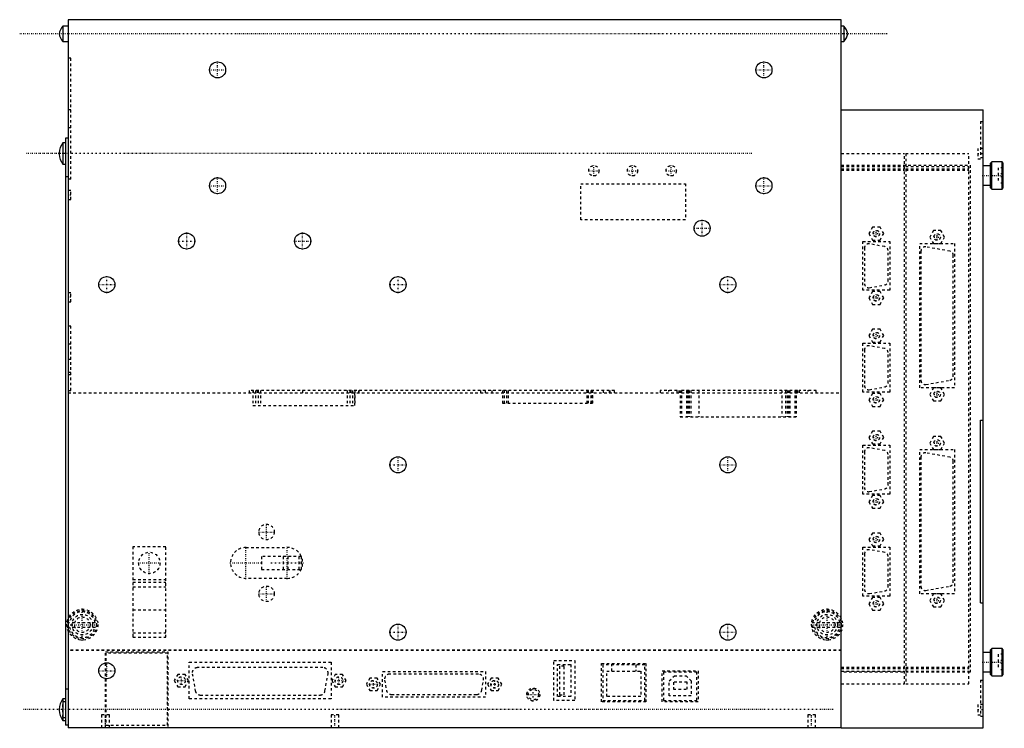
# Model space of a CAD drawing. Extents: x -318 to 64, y 0 to 275.
import ezdxf

# ---------------------------------------------------------------- set-up
doc = ezdxf.new("R2010")
doc.units = 0
doc.linetypes.add('CENTER', pattern=[1.5, 0.45, -0.5, 0.05, -0.5])
doc.linetypes.add('DASHED', pattern=[2, 1, -1])
for name, color, linetype in [('AM_0', 7, 'CONTINUOUS'), ('AM_3', 7, 'DASHED'), ('AM_7', 7, 'CENTER')]:
    doc.layers.add(name, color=color, linetype=linetype)

msp = doc.modelspace()

# ---------------------------------------------------------------- linework, layer by layer
at = {"layer": 'AM_0', "color": 7, "linetype": 'CONTINUOUS'}
for p, q in [((-299, 272.5), (-301, 272.5)), ((-301, 272.5), (-301, 266.5)), ((1, 275), (-299, 275)), ((-299, 275), (-299, 0)), ((1, 0), (1, 275)), ((2, 272.5), (1, 272.5)), ((2, 272.5), (2, 266.5)), ((-301, 266.5), (-299, 266.5)), ((1, 266.5), (2, 266.5)), ((1, 240), (56, 240)), ((56, 0), (56, 240)), ((-300, 227.15), (-301, 227.15)), ((-301, 227.15), (-301, 218.85)), ((-300, 229), (-300, 1)), ((-299, 229), (-300, 229)), ((-302.5, 223.18), (-302.5, 222.82)), ((-301, 218.85), (-300, 218.85)), ((58.87, 218.25), (56, 218.25)), ((59.37, 219.79), (58.87, 219.29)), ((58.87, 209.71), (58.87, 219.29)), ((63.37, 219.79), (59.37, 219.79)), ((59.37, 209.21), (59.37, 219.79)), ((63.87, 219.29), (63.37, 219.79)), ((63.37, 209.21), (63.37, 219.79)), ((63.87, 209.71), (63.87, 219.29)), ((56, 210.75), (58.87, 210.75)), ((58.87, 209.71), (59.37, 209.21)), ((59.37, 209.21), (63.37, 209.21)), ((63.37, 209.21), (63.87, 209.71)), ((55, 48.5), (55, 119.5)), ((55, 119.5), (56, 119.5)), ((55, 48.5), (56, 48.5)), ((59.37, 30.8), (58.87, 30.3)), ((63.37, 30.8), (59.37, 30.8)), ((59.37, 20.2), (59.37, 30.8)), ((63.87, 30.3), (63.37, 30.8)), ((63.37, 20.2), (63.37, 30.8)), ((58.87, 29.25), (56, 29.25)), ((58.87, 20.7), (58.87, 30.3)), ((63.87, 20.7), (63.87, 30.3)), ((56, 21.75), (58.87, 21.75)), ((58.87, 20.7), (59.37, 20.2)), ((59.37, 20.2), (63.37, 20.2)), ((63.37, 20.2), (63.87, 20.7)), ((-300, 11.15), (-301, 11.15)), ((-301, 11.15), (-301, 2.85)), ((-302.5, 7.18), (-302.5, 6.82)), ((-301, 2.85), (-300, 2.85)), ((-299, 1), (-300, 1)), ((1, 0), (-299, 0)), ((1, 0), (56, 0))]:
    msp.add_line(p, q, dxfattribs=at)
for centre in [(-241, 255.5), (-29, 255.5), (-241, 210.5), (-29, 210.5), (-53, 194), (-253, 189), (-208, 189), (-284, 172.1), (-171, 172.1), (-43, 172.1), (-171, 102.1), (-43, 102.1), (-171, 37.1), (-43, 37.1), (-284, 22.1)]:
    msp.add_circle(centre, 3.12, dxfattribs=at)
for centre, start, end in [((-296.6, 268.42), 137.2041, 169.6658), ((-2.4, 268.42), 10.3342, 42.7959), ((-296.6, 270.58), 190.3342, 222.7959), ((-2.4, 270.58), 317.2041, 349.6658), ((-296.5, 223.18), 138.5521, 180), ((-296.5, 222.82), 180, 221.4479), ((-296.5, 7.18), 138.5521, 180), ((-296.5, 6.82), 180, 221.4479)]:
    msp.add_arc(centre, 6, start, end, dxfattribs=at)
at = {"layer": 'AM_3', "color": 6, "linetype": 'DASHED'}
for p, q in [((-298, 260), (-299, 260)), ((-298, 213), (-298, 260)), ((-298, 240), (-299, 240)), ((55, 235.5), (55, 221.5)), ((55, 235.5), (56, 235.5)), ((-298, 233), (-299, 233)), ((1, 223), (25.5, 223)), ((25.5, 17), (25.5, 223)), ((26, 223), (26, 17)), ((26, 223), (50.5, 223)), ((50.5, 17), (50.5, 223)), ((56, 225), (54, 225)), ((54, 225), (54, 221)), ((1, 218.5), (51, 218.5)), ((1, 218), (25.5, 218)), ((26, 218), (50.5, 218)), ((51, 218.5), (51, 21.5)), ((54, 221), (56, 221)), ((55, 221.5), (56, 221.5)), ((-299, 214), (-300, 214)), ((1, 217), (25.5, 217)), ((1, 216.5), (25.5, 216.5)), ((26, 217), (50.5, 217)), ((26, 216.5), (50.5, 216.5)), ((61.87, 217.5), (61.87, 211.5)), ((63.87, 217.5), (61.87, 217.5)), ((63.87, 215.1), (61.87, 215.1)), ((-298, 213), (-299, 213)), ((-100.1, 211.3), (-59.5, 211.3)), ((-100.1, 197.3), (-100.1, 211.3)), ((-59.5, 211.3), (-59.5, 197.3)), ((63.87, 213.9), (61.87, 213.9)), ((63.87, 211.5), (61.87, 211.5)), ((-298, 208.65), (-299, 208.65)), ((-298, 205.15), (-298, 208.65)), ((-299, 205.15), (-298, 205.15)), ((-59.5, 197.3), (-100.1, 197.3)), ((13.16, 194.4), (11.71, 191.9)), ((11.71, 191.9), (13.16, 189.4)), ((16.04, 194.4), (13.16, 194.4)), ((17.49, 191.9), (16.04, 194.4)), ((16.04, 189.4), (17.49, 191.9)), ((36.76, 193.06), (35.31, 190.56)), ((39.64, 193.06), (36.76, 193.06)), ((41.09, 190.56), (39.64, 193.06)), ((9.35, 188.9), (19.85, 188.9)), ((9.35, 169.9), (9.35, 188.9)), ((17.82, 186.87), (11.88, 187.92)), ((13.16, 189.4), (16.04, 189.4)), ((19.85, 188.9), (19.85, 169.9)), ((31.45, 188), (44.95, 188)), ((31.45, 132), (31.45, 188)), ((35.31, 190.56), (36.76, 188.06)), ((36.76, 188.06), (39.64, 188.06)), ((39.64, 188.06), (41.09, 190.56)), ((44.95, 188), (44.95, 132)), ((10, 186.34), (10, 172.46)), ((19.14, 173.5), (19.14, 185.3)), ((31.92, 185.14), (31.92, 134.89)), ((43.16, 185.07), (33.8, 186.72)), ((44.48, 136.54), (44.48, 183.49)), ((-298, 168.95), (-299, 168.95)), ((-298, 165.45), (-298, 168.95)), ((19.85, 169.9), (9.35, 169.9)), ((13.16, 169.41), (11.71, 166.91)), ((11.88, 170.88), (17.82, 171.93)), ((16.04, 169.41), (13.16, 169.41)), ((17.49, 166.91), (16.04, 169.41)), ((-299, 165.45), (-298, 165.45)), ((11.71, 166.91), (13.16, 164.41)), ((13.16, 164.41), (16.04, 164.41)), ((16.04, 164.41), (17.49, 166.91)), ((-298, 156), (-299, 156)), ((-298, 131), (-298, 156)), ((13.16, 154.79), (11.71, 152.29)), ((16.04, 154.79), (13.16, 154.79)), ((17.49, 152.29), (16.04, 154.79)), ((9.35, 149.3), (19.85, 149.3)), ((9.35, 130.3), (9.35, 149.3)), ((11.71, 152.29), (13.16, 149.79)), ((13.16, 149.79), (16.04, 149.79)), ((16.04, 149.79), (17.49, 152.29)), ((19.85, 149.3), (19.85, 130.3)), ((-298, 149), (-299, 149)), ((10, 146.74), (10, 132.86)), ((17.82, 147.27), (11.88, 148.32)), ((19.14, 133.9), (19.14, 145.7)), ((-298, 143), (-299, 143)), ((-298, 138), (-299, 138)), ((-298, 137), (-299, 137)), ((33.8, 133.31), (43.16, 134.96)), ((-299, 131), (-298, 131)), ((-299, 130), (1, 130)), ((-228.81, 131), (-228.81, 130)), ((-87.03, 131), (-228.81, 131)), ((-228.78, 131), (-228.78, 130)), ((-227.3, 131), (-227.3, 125.1)), ((-227.27, 131), (-227.27, 125.1)), ((-227.23, 131), (-227.23, 130)), ((-227.21, 131), (-227.21, 130)), ((-226.31, 131), (-226.31, 125.1)), ((-225.66, 131), (-225.66, 130)), ((-225.3, 131), (-225.3, 125.1)), ((-224.34, 131), (-224.34, 125.1)), ((-208, 131), (-208, 130)), ((-190.68, 131), (-190.68, 125.1)), ((-189.72, 131), (-189.72, 125.1)), ((-189.36, 131), (-189.36, 130)), ((-188.71, 131), (-188.71, 125.1)), ((-187.81, 131), (-187.81, 130)), ((-187.79, 131), (-187.79, 130)), ((-187.75, 131), (-187.75, 125.1)), ((-187.72, 125.1), (-187.72, 131)), ((-186.24, 131), (-186.24, 130)), ((-186.21, 130), (-186.21, 131)), ((-138.97, 131), (-138.97, 130)), ((-137.22, 131), (-137.22, 130)), ((-134.54, 131), (-134.54, 130)), ((-130.44, 131), (-130.44, 126.11)), ((-130.42, 131), (-130.42, 126.11)), ((-129.85, 131), (-129.85, 126.11)), ((-128.84, 131), (-128.84, 126.11)), ((-128.28, 131), (-128.28, 126.11)), ((-97.72, 131), (-97.72, 126.11)), ((-97.16, 131), (-97.16, 126.11)), ((-96.15, 131), (-96.15, 126.11)), ((-95.58, 131), (-95.58, 126.11)), ((-95.56, 126.11), (-95.56, 131)), ((-91.45, 131), (-91.45, 130)), ((-89, 131), (-89, 130)), ((-88.78, 131), (-88.78, 130)), ((-87.03, 130), (-87.03, 131)), ((-69.3, 131), (-69.3, 130)), ((-62.7, 131), (-69.3, 131)), ((-62.7, 130), (-62.7, 131)), ((-16, 131), (-62, 131)), ((-62, 131), (-62, 130)), ((-61.5, 131), (-61.5, 120.8)), ((-61, 131), (-61, 120.8)), ((-59, 131), (-59, 120.8)), ((-58.5, 131), (-58.5, 120.8)), ((-58, 131), (-58, 120.8)), ((-57.4, 131), (-57.4, 120.8)), ((-54.3, 131), (-54.3, 120.8)), ((-22.1, 131), (-22.1, 120.8)), ((-20.6, 131), (-20.6, 120.8)), ((-20, 131), (-20, 120.8)), ((-19.5, 131), (-19.5, 120.8)), ((-19, 131), (-19, 120.8)), ((-17, 131), (-17, 120.8)), ((-16.5, 131), (-16.5, 120.8)), ((-16, 131), (-16, 130)), ((-15.3, 131), (-15.3, 130)), ((-8.7, 131), (-15.3, 131)), ((-8.7, 130), (-8.7, 131)), ((19.85, 130.3), (9.35, 130.3)), ((11.88, 131.28), (17.82, 132.33)), ((44.95, 132), (31.45, 132)), ((36.76, 131.94), (35.31, 129.44)), ((39.64, 131.94), (36.76, 131.94)), ((41.09, 129.44), (39.64, 131.94)), ((-130.44, 126.11), (-95.56, 126.11)), ((13.16, 129.81), (11.71, 127.31)), ((11.71, 127.31), (13.16, 124.81)), ((16.04, 129.81), (13.16, 129.81)), ((17.49, 127.31), (16.04, 129.81)), ((16.04, 124.81), (17.49, 127.31)), ((35.31, 129.44), (36.76, 126.94)), ((36.76, 126.94), (39.64, 126.94)), ((39.64, 126.94), (41.09, 129.44)), ((-227.3, 125.1), (-187.72, 125.1)), ((13.16, 124.81), (16.04, 124.81)), ((-61.5, 120.8), (-16.5, 120.8)), ((13.16, 115.19), (11.71, 112.69)), ((16.04, 115.19), (13.16, 115.19)), ((17.49, 112.69), (16.04, 115.19)), ((11.71, 112.69), (13.16, 110.19)), ((16.04, 110.19), (17.49, 112.69)), ((36.76, 113.06), (35.31, 110.56)), ((39.64, 113.06), (36.76, 113.06)), ((41.09, 110.56), (39.64, 113.06)), ((9.35, 109.7), (19.85, 109.7)), ((9.35, 90.7), (9.35, 109.7)), ((10, 107.14), (10, 93.26)), ((17.82, 107.67), (11.88, 108.72)), ((13.16, 110.19), (16.04, 110.19)), ((19.85, 109.7), (19.85, 90.7)), ((31.45, 108), (44.95, 108)), ((31.45, 52), (31.45, 108)), ((35.31, 110.56), (36.76, 108.06)), ((36.76, 108.06), (39.64, 108.06)), ((39.64, 108.06), (41.09, 110.56)), ((44.95, 108), (44.95, 52)), ((19.14, 94.3), (19.14, 106.1)), ((31.92, 105.14), (31.92, 54.89)), ((43.16, 105.07), (33.8, 106.72)), ((44.48, 56.54), (44.48, 103.49)), ((11.88, 91.68), (17.82, 92.73)), ((19.85, 90.7), (9.35, 90.7)), ((13.16, 90.2), (11.71, 87.7)), ((16.04, 90.2), (13.16, 90.2)), ((17.49, 87.7), (16.04, 90.2)), ((11.71, 87.7), (13.16, 85.2)), ((13.16, 85.2), (16.04, 85.2)), ((16.04, 85.2), (17.49, 87.7)), ((13.16, 75.59), (11.71, 73.09)), ((11.71, 73.09), (13.16, 70.59)), ((16.04, 75.59), (13.16, 75.59)), ((17.49, 73.09), (16.04, 75.59)), ((16.04, 70.59), (17.49, 73.09)), ((-273.85, 70.3), (-273.85, 35.1)), ((-261.15, 70.3), (-273.85, 70.3)), ((-261.15, 35.1), (-261.15, 70.3)), ((-230, 70), (-214, 70)), ((9.35, 70.1), (19.85, 70.1)), ((9.35, 51.1), (9.35, 70.1)), ((17.85, 68.07), (11.91, 69.12)), ((13.16, 70.59), (16.04, 70.59)), ((19.85, 70.1), (19.85, 51.1)), ((-208.5, 66.5), (-223.94, 66.5)), ((-223.94, 66.5), (-223.94, 61.5)), ((-215.46, 61.5), (-215.46, 66.5)), ((-213.62, 61.5), (-213.62, 66.5)), ((-209.38, 61.5), (-209.38, 66.5)), ((-208.5, 61.5), (-208.5, 66.5)), ((10.03, 67.54), (10.03, 53.66)), ((19.17, 54.7), (19.17, 66.5)), ((-223.94, 61.5), (-208.5, 61.5)), ((-273.85, 57.5), (-261.15, 57.5)), ((-214, 58), (-230, 58)), ((-273.85, 56.5), (-261.15, 56.5)), ((-273.85, 54.7), (-261.15, 54.7)), ((33.8, 53.31), (43.16, 54.96)), ((19.85, 51.1), (9.35, 51.1)), ((13.16, 50.6), (11.71, 48.1)), ((11.91, 52.08), (17.85, 53.13)), ((16.04, 50.6), (13.16, 50.6)), ((17.49, 48.1), (16.04, 50.6)), ((44.95, 52), (31.45, 52)), ((36.76, 51.94), (35.31, 49.44)), ((39.64, 51.94), (36.76, 51.94)), ((41.09, 49.44), (39.64, 51.94)), ((11.71, 48.1), (13.16, 45.6)), ((16.04, 45.6), (17.49, 48.1)), ((35.31, 49.44), (36.76, 46.95)), ((36.76, 46.95), (39.64, 46.95)), ((39.64, 46.95), (41.09, 49.44)), ((-273.85, 45.8), (-261.15, 45.8)), ((13.16, 45.6), (16.04, 45.6)), ((-299.43, 40.9), (-287.57, 40.9)), ((-299.43, 39.1), (-287.57, 39.1)), ((-10.43, 40.9), (1.43, 40.9)), ((-10.43, 39.1), (1.43, 39.1)), ((-273.85, 36.9), (-261.15, 36.9)), ((-273.85, 35.1), (-261.15, 35.1)), ((-298, 30.2), (1, 30.2)), ((-298, 30), (-298, 30.2)), ((1, 30), (-298, 30)), ((-284.5, 0), (-284.5, 29.5)), ((-284.5, 29.5), (-260.3, 29.5)), ((-260.4, 29), (-284.4, 29)), ((-284.4, 29), (-284.4, 1)), ((-260.4, 1), (-260.4, 29)), ((-260.3, 29.5), (-260.3, 0)), ((61.87, 28.5), (61.87, 22.5)), ((63.87, 28.5), (61.87, 28.5)), ((-252, 11.2), (-252, 25.4)), ((-252, 25.4), (-197, 25.4)), ((-200.13, 23.32), (-248.87, 23.32)), ((-197, 25.4), (-197, 11.2)), ((-110.55, 10.55), (-110.55, 26.05)), ((-110.55, 26.05), (-102.45, 26.05)), ((-109.05, 12.05), (-109.05, 24.55)), ((-109.05, 24.55), (-103.95, 24.55)), ((-106.5, 23.85), (-108.3, 23.85)), ((-108.3, 23.85), (-108.3, 12.75)), ((-106.5, 12.75), (-106.5, 23.85)), ((-103.95, 24.55), (-103.95, 12.05)), ((-102.45, 26.05), (-102.45, 10.55)), ((-92, 10.1), (-92, 24.9)), ((-92, 24.9), (-74.8, 24.9)), ((-91.53, 24.44), (-91.53, 10.6)), ((-75.27, 24.44), (-91.53, 24.44)), ((-88.03, 21.94), (-88.03, 24.44)), ((-78.77, 24.44), (-78.77, 21.94)), ((-75.27, 10.6), (-75.27, 24.44)), ((-74.8, 24.9), (-74.8, 10.1)), ((1, 23.5), (25.5, 23.5)), ((1, 23), (25.5, 23)), ((26, 23.5), (50.5, 23.5)), ((26, 23), (50.5, 23)), ((63.87, 26.1), (61.87, 26.1)), ((63.87, 24.9), (61.87, 24.9)), ((-256.41, 20.7), (-257.8, 18.3)), ((-253.64, 20.7), (-256.41, 20.7)), ((-252.25, 18.3), (-253.64, 20.7)), ((-250.84, 20.98), (-249.66, 14.33)), ((-199.34, 14.33), (-198.16, 20.98)), ((-195.33, 20.7), (-196.72, 18.3)), ((-192.56, 20.7), (-195.33, 20.7)), ((-191.17, 18.3), (-192.56, 20.7)), ((-181.91, 19.25), (-183.29, 16.85)), ((-179.13, 19.25), (-181.91, 19.25)), ((-177.75, 16.85), (-179.13, 19.25)), ((-177, 11.85), (-177, 21.85)), ((-177, 21.85), (-137, 21.85)), ((-139.78, 20.8), (-174.22, 20.8)), ((-137, 21.85), (-137, 11.85)), ((-134.87, 19.25), (-136.25, 16.85)), ((-132.09, 19.25), (-134.87, 19.25)), ((-130.71, 16.85), (-132.09, 19.25)), ((-90.03, 21.94), (-76.77, 21.94)), ((-90.03, 12.1), (-90.03, 21.94)), ((-76.77, 21.94), (-76.77, 12.1)), ((-68.5, 10.1), (-68.5, 22.1)), ((-68.5, 22.1), (-54.5, 22.1)), ((-55, 21.6), (-68, 21.6)), ((-68, 21.6), (-68, 10.6)), ((-65.75, 18.2), (-63.75, 20.2)), ((-63.75, 20.2), (-59.25, 20.2)), ((-59.25, 20.2), (-57.25, 18.2)), ((-55, 10.6), (-55, 21.6)), ((-54.5, 22.1), (-54.5, 10.1)), ((1, 22), (25.5, 22)), ((51, 21.5), (1, 21.5)), ((26, 22), (50.5, 22)), ((63.87, 22.5), (61.87, 22.5)), ((-257.8, 18.3), (-256.41, 15.9)), ((-256.41, 15.9), (-253.64, 15.9)), ((-253.64, 15.9), (-252.25, 18.3)), ((-196.72, 18.3), (-195.33, 15.9)), ((-195.33, 15.9), (-192.56, 15.9)), ((-192.56, 15.9), (-191.17, 18.3)), ((-183.29, 16.85), (-181.91, 14.45)), ((-179.13, 14.45), (-177.75, 16.85)), ((-176.19, 18.45), (-175.5, 14.55)), ((-138.5, 14.55), (-137.81, 18.45)), ((-136.25, 16.85), (-134.87, 14.45)), ((-132.09, 14.45), (-130.71, 16.85)), ((-65.75, 12.4), (-65.75, 18.2)), ((-64.15, 17.7), (-64.15, 14.9)), ((-58.85, 17.7), (-64.15, 17.7)), ((-58.85, 14.9), (-58.85, 17.7)), ((-57.25, 18.2), (-57.25, 12.4)), ((1, 17), (25.5, 17)), ((26, 17), (50.5, 17)), ((55, 18.5), (55, 4.5)), ((55, 18.5), (56, 18.5)), ((-299, 15), (-300, 15)), ((-247.69, 12.68), (-201.31, 12.68)), ((-181.91, 14.45), (-179.13, 14.45)), ((-137, 11.85), (-177, 11.85)), ((-173.53, 12.9), (-140.47, 12.9)), ((-134.87, 14.45), (-132.09, 14.45)), ((-103.95, 12.05), (-109.05, 12.05)), ((-108.3, 12.75), (-106.5, 12.75)), ((-76.77, 12.1), (-90.03, 12.1)), ((-57.25, 12.4), (-65.75, 12.4)), ((-64.15, 14.9), (-58.85, 14.9)), ((-300, 10), (-301, 10)), ((-301, 4), (-301, 10)), ((-197, 11.2), (-252, 11.2)), ((-102.45, 10.55), (-110.55, 10.55)), ((-74.8, 10.1), (-92, 10.1)), ((-91.53, 10.6), (-75.27, 10.6)), ((-54.5, 10.1), (-68.5, 10.1)), ((-68, 10.6), (-55, 10.6)), ((56, 9), (54, 9)), ((54, 9), (54, 5)), ((-301, 4), (-300, 4)), ((-286, 5), (-286, 0)), ((-283, 5), (-286, 5)), ((-283, 0), (-283, 5)), ((-197, 5), (-197, 0)), ((-194, 5), (-197, 5)), ((-194, 0), (-194, 5)), ((-12, 5), (-12, 0)), ((-9, 5), (-12, 5)), ((-9, 0), (-9, 5)), ((54, 5), (56, 5)), ((55, 4.5), (56, 4.5)), ((-284.4, 1), (-260.4, 1))]:
    msp.add_line(p, q, dxfattribs=at)
for centre, radius in [((-95, 216.3), 2), ((-80, 216.3), 2), ((-65, 216.3), 2), ((14.6, 191.9), 1.25), ((38.2, 190.56), 1.25), ((14.6, 166.91), 1.25), ((14.6, 152.29), 1.25), ((38.2, 129.44), 1.25), ((14.6, 127.31), 1.25), ((14.6, 112.69), 1.25), ((38.2, 110.56), 1.25), ((14.6, 87.7), 1.25), ((-222, 76), 3), ((14.6, 73.09), 1.25), ((-267.5, 64), 4.15), ((-222, 52), 3), ((38.2, 49.44), 1.25), ((-293.5, 40), 6), ((-4.5, 40), 6), ((14.6, 48.1), 1.25), ((-293.5, 40), 5.5), ((-293.5, 40), 4), ((-293.5, 40), 3), ((-4.5, 40), 5.5), ((-4.5, 40), 4), ((-4.5, 40), 3), ((-255.03, 18.3), 1.5), ((-193.94, 18.3), 1.5), ((-180.52, 16.85), 1.5), ((-133.48, 16.85), 1.5), ((-118.5, 12.85), 2.53), ((-118.5, 12.85), 2)]:
    msp.add_circle(centre, radius, dxfattribs=at)
for centre, radius, start, end in [((-296.5, 223.18), 6, 180, 181.7035), ((-296.5, 222.82), 6, 178.2965, 180), ((11.6, 186.34), 1.6, 80, 180), ((17.54, 185.3), 1.6, 0, 80), ((33.52, 185.14), 1.6, 80, 180), ((42.88, 183.49), 1.6, 0, 80), ((11.6, 172.46), 1.6, 180, 280), ((17.54, 173.5), 1.6, 280, 0), ((11.6, 146.74), 1.6, 80, 180), ((17.54, 145.7), 1.6, 0, 80), ((17.54, 133.9), 1.6, 280, 0), ((33.52, 134.89), 1.6, 180, 280), ((42.88, 136.54), 1.6, 280, 0), ((11.6, 132.86), 1.6, 180, 280), ((11.6, 107.14), 1.6, 80, 180), ((17.54, 106.1), 1.6, 0, 80), ((33.52, 105.14), 1.6, 80, 180), ((42.88, 103.49), 1.6, 0, 80), ((11.6, 93.26), 1.6, 180, 280), ((17.54, 94.3), 1.6, 280, 0), ((-230, 64), 6, 90, 270), ((-214, 64), 6, 270, 90), ((11.63, 67.54), 1.6, 80, 180), ((17.57, 66.5), 1.6, 0, 80), ((11.63, 53.66), 1.6, 180, 280), ((17.57, 54.7), 1.6, 280, 0), ((33.52, 54.89), 1.6, 180, 280), ((42.88, 56.54), 1.6, 280, 0), ((-293.5, 40), 5, 10.3698, 169.6302), ((-4.5, 40), 5, 10.3698, 169.6302), ((-293.5, 40), 5, 190.3698, 349.6302), ((-4.5, 40), 5, 190.3698, 349.6302), ((-248.87, 21.32), 2, 90, 190), ((-200.13, 21.32), 2, 350, 90), ((-174.22, 18.8), 2, 90, 190), ((-139.78, 18.8), 2, 350, 90), ((-247.69, 14.67), 2, 190, 270), ((-201.31, 14.67), 2, 270, 350), ((-173.53, 14.9), 2, 190, 270), ((-140.47, 14.9), 2, 270, 350), ((-296.6, 5.92), 6, 137.2041, 138.5521), ((-296.5, 7.18), 6, 180, 181.7035), ((-296.5, 6.82), 6, 178.2965, 180), ((-296.6, 8.08), 6, 221.4479, 222.7959)]:
    msp.add_arc(centre, radius, start, end, dxfattribs=at)
at = {"layer": 'AM_7', "color": 4, "linetype": 'CENTER'}
for p, q in [((18.8, 269.5), (-317.8, 269.5)), ((-241, 252.22), (-241, 258.78)), ((-29, 252.22), (-29, 258.78)), ((-244.28, 255.5), (-237.72, 255.5)), ((-32.28, 255.5), (-25.72, 255.5)), ((-33.7, 223), (-315.3, 223)), ((53.9, 223), (56.1, 223)), ((-95, 214.2), (-95, 218.4)), ((-80, 214.2), (-80, 218.4)), ((-65, 214.2), (-65, 218.4)), ((-97.1, 216.3), (-92.9, 216.3)), ((-82.1, 216.3), (-77.9, 216.3)), ((-67.1, 216.3), (-62.9, 216.3)), ((55.61, 214.5), (64.26, 214.5)), ((-244.28, 210.5), (-237.72, 210.5)), ((-241, 207.22), (-241, 213.78)), ((-32.28, 210.5), (-25.72, 210.5)), ((-29, 207.22), (-29, 213.78)), ((-297.95, 206.9), (-299.05, 206.9)), ((-53, 190.72), (-53, 197.28)), ((-253, 185.72), (-253, 192.28)), ((-208, 185.72), (-208, 192.28)), ((-56.28, 194), (-49.72, 194)), ((13.29, 191.9), (15.91, 191.9)), ((14.6, 190.58), (14.6, 193.21)), ((38.2, 189.24), (38.2, 191.87)), ((-256.28, 189), (-249.72, 189)), ((-211.28, 189), (-204.72, 189)), ((36.89, 190.56), (39.51, 190.56)), ((-287.28, 172.1), (-280.72, 172.1)), ((-284, 168.82), (-284, 175.38)), ((-174.28, 172.1), (-167.72, 172.1)), ((-171, 168.82), (-171, 175.38)), ((-46.28, 172.1), (-39.72, 172.1)), ((-43, 168.82), (-43, 175.38)), ((14.6, 165.59), (14.6, 168.22)), ((-297.95, 167.2), (-299.05, 167.2)), ((13.29, 166.91), (15.91, 166.91)), ((14.6, 150.98), (14.6, 153.61)), ((13.29, 152.29), (15.91, 152.29)), ((-66, 131.05), (-66, 129.95)), ((-12, 131.05), (-12, 129.95)), ((38.2, 128.13), (38.2, 130.76)), ((13.29, 127.31), (15.91, 127.31)), ((14.6, 125.99), (14.6, 128.62)), ((36.89, 129.44), (39.51, 129.44)), ((13.29, 112.69), (15.91, 112.69)), ((14.6, 111.38), (14.6, 114.01)), ((38.2, 109.24), (38.2, 111.87)), ((36.89, 110.56), (39.51, 110.56)), ((-171, 98.82), (-171, 105.38)), ((-43, 98.82), (-43, 105.38)), ((-174.28, 102.1), (-167.72, 102.1)), ((-46.28, 102.1), (-39.72, 102.1)), ((14.6, 86.39), (14.6, 89.02)), ((13.29, 87.7), (15.91, 87.7)), ((-222, 72.85), (-222, 79.15)), ((-225.15, 76), (-218.85, 76)), ((13.29, 73.09), (15.91, 73.09)), ((14.6, 71.78), (14.6, 74.41)), ((-230, 57.7), (-230, 70.3)), ((-214, 57.7), (-214, 70.3)), ((-267.5, 59.64), (-267.5, 68.36)), ((-271.86, 64), (-263.14, 64)), ((-236.3, 64), (-223.7, 64)), ((-220.3, 64), (-207.7, 64)), ((-222, 48.85), (-222, 55.15)), ((-225.15, 52), (-218.85, 52)), ((38.2, 48.13), (38.2, 50.76)), ((-293.5, 33.7), (-293.5, 46.3)), ((-4.5, 33.7), (-4.5, 46.3)), ((13.29, 48.1), (15.91, 48.1)), ((14.6, 46.79), (14.6, 49.42)), ((36.89, 49.44), (39.51, 49.44)), ((-299.8, 40), (-287.2, 40)), ((-171, 33.82), (-171, 40.38)), ((-43, 33.82), (-43, 40.38)), ((-10.8, 40), (1.8, 40)), ((-174.28, 37.1), (-167.72, 37.1)), ((-46.28, 37.1), (-39.72, 37.1)), ((-284, 18.82), (-284, 25.38)), ((55.61, 25.5), (64.26, 25.5)), ((-287.28, 22.1), (-280.72, 22.1)), ((-255.03, 16.73), (-255.03, 19.88)), ((-193.94, 16.73), (-193.94, 19.88)), ((-256.6, 18.3), (-253.45, 18.3)), ((-195.52, 18.3), (-192.37, 18.3)), ((-182.09, 16.85), (-178.94, 16.85)), ((-180.52, 15.28), (-180.52, 18.43)), ((-135.06, 16.85), (-131.91, 16.85)), ((-133.48, 15.28), (-133.48, 18.43)), ((-118.5, 10.2), (-118.5, 15.5)), ((-121.15, 12.85), (-115.85, 12.85)), ((-2.2, 7), (-316.8, 7)), ((-284.5, -0.25), (-284.5, 5.25)), ((-195.5, -0.25), (-195.5, 5.25)), ((-10.5, -0.25), (-10.5, 5.25)), ((53.9, 7), (56.1, 7))]:
    msp.add_line(p, q, dxfattribs=at)

doc.saveas('drawing.dxf')
